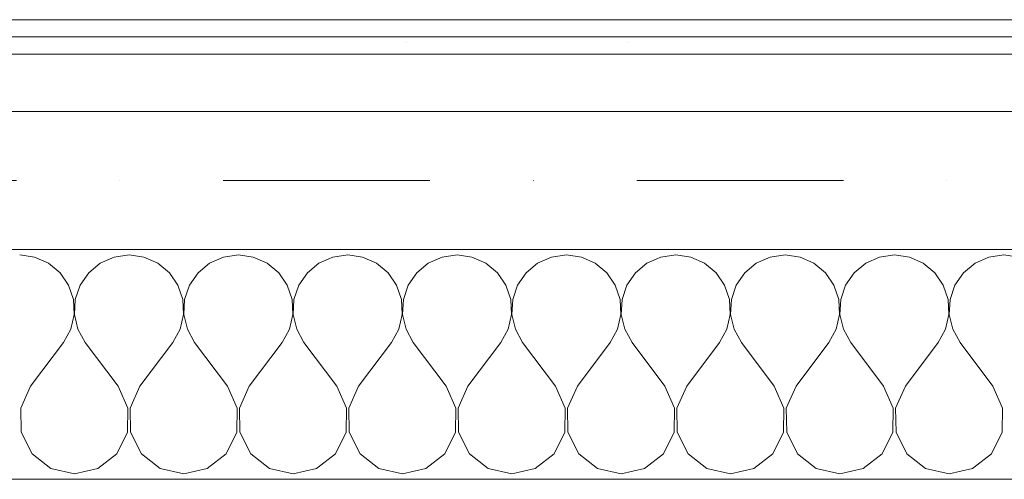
# Model space of a CAD drawing. Header units: centimetres. Extents: x -9388 to 91680, y -1419244 to 50347.
# Tile 96 of 183: x 44010 to 44868, y -710800 to -710400. Entities that reach past the tile are written whole.
import ezdxf
from ezdxf.enums import TextEntityAlignment as Align

# ---------------------------------------------------------------- set-up
doc = ezdxf.new("R2010")
doc.units = ezdxf.units.CM
doc.linetypes.add('Kropki i Kreski', pattern=[360, 180, -90, 0, -90])
doc.layers.add('! słupy stalowe_Nr_pióra__232', color=7, linetype='Continuous', lineweight=13, true_color=0x24a2ff)
doc.layers.add('Osie', color=7, linetype='Continuous')
for name, color, linetype, lineweight in [('Osie_Nr_pióra__1', 7, 'Continuous', 13), ('Osie_Nr_pióra__4', 7, 'Continuous', 13), ('Q_podkład', 8, 'Continuous', 9), ('Ściany zewnętrzne_Nr_pióra__1', 7, 'Continuous', 13), ('Ściany zewnętrzne_Nr_pióra__174', 7, 'Continuous', 5), ('Ściany zewnętrzne_Nr_pióra__41', 7, 'Continuous', 15)]:
    doc.layers.add(name, color=color, linetype=linetype, lineweight=lineweight)
doc.styles.add('GENERATED_STYLE_3', font='calibri.ttf')

# ---------------------------------------------------------------- blocks, each defined once
blk = doc.blocks.new('Standardowy znacznik siatki')
at = {"layer": 'Osie_Nr_pióra__4', "linetype": 'Kropki i Kreski'}
blk.add_line((1000, 0), (17990.82, 0), dxfattribs=at)
at = {"layer": 'Osie_Nr_pióra__1', "style": 'GENERATED_STYLE_3'}
for tag, p in [('AC_MarkerText_1_0', (-125, 4.86)), ('AC_MarkerText_1_1', (19115.82, 4.86))]:
    blk.add_attdef(tag, text='', height=100, rotation=360, dxfattribs=at).set_placement(p, align=Align.MIDDLE_CENTER)
blk = doc.blocks.new('PAB.01_RZUT PRZYZIEMIA')
at = {"layer": '! słupy stalowe_Nr_pióra__232', "color": 8, "linetype": 'Continuous'}
for p, q in [((44347.19, -710420.28), (44347.24, -710420.28)), ((44539.52, -710420.28), (44539.57, -710420.28))]:
    blk.add_line(p, q, dxfattribs=at)
at = {"layer": 'Ściany zewnętrzne_Nr_pióra__1', "color": 8, "linetype": 'Continuous', "flags": 128}
blk.add_lwpolyline([(46014, -710400.28), (43279, -710400.28)], dxfattribs=at)
at = {"layer": 'Ściany zewnętrzne_Nr_pióra__174', "color": 8, "linetype": 'Continuous'}
for p, q in [((44023.49, -710606.85), (44010.47, -710605.04)), ((44035.51, -710612.15), (44023.49, -710606.85)), ((44092.7, -710606.85), (44080.68, -710612.15)), ((44105.71, -710605.04), (44092.7, -710606.85)), ((44118.72, -710606.85), (44105.71, -710605.04)), ((44130.75, -710612.15), (44118.72, -710606.85)), ((44187.94, -710606.85), (44175.91, -710612.15)), ((44200.95, -710605.04), (44187.94, -710606.85)), ((44213.96, -710606.85), (44200.95, -710605.04)), ((44225.98, -710612.15), (44213.96, -710606.85)), ((44283.17, -710606.85), (44271.15, -710612.15)), ((44296.19, -710605.04), (44283.17, -710606.85)), ((44309.2, -710606.85), (44296.19, -710605.04)), ((44321.22, -710612.15), (44309.2, -710606.85)), ((44378.41, -710606.85), (44366.39, -710612.15)), ((44391.43, -710605.04), (44378.41, -710606.85)), ((44404.44, -710606.85), (44391.43, -710605.04)), ((44416.46, -710612.15), (44404.44, -710606.85)), ((44473.65, -710606.85), (44461.63, -710612.15)), ((44486.66, -710605.04), (44473.65, -710606.85)), ((44499.68, -710606.85), (44486.66, -710605.04)), ((44511.7, -710612.15), (44499.68, -710606.85)), ((44568.89, -710606.85), (44556.87, -710612.15)), ((44581.9, -710605.04), (44568.89, -710606.85)), ((44594.91, -710606.85), (44581.9, -710605.04)), ((44606.94, -710612.15), (44594.91, -710606.85)), ((44664.13, -710606.85), (44652.1, -710612.15)), ((44677.14, -710605.04), (44664.13, -710606.85)), ((44690.15, -710606.85), (44677.14, -710605.04)), ((44702.17, -710612.15), (44690.15, -710606.85)), ((44759.37, -710606.85), (44747.34, -710612.15)), ((44772.38, -710605.04), (44759.37, -710606.85)), ((44785.39, -710606.85), (44772.38, -710605.04)), ((44797.41, -710612.15), (44785.39, -710606.85)), ((44854.6, -710606.85), (44842.58, -710612.15)), ((44867.62, -710605.04), (44854.6, -710606.85)), ((44880.63, -710606.85), (44867.62, -710605.04)), ((44045.62, -710620.53), (44035.51, -710612.15)), ((44080.68, -710612.15), (44070.56, -710620.53)), ((44140.86, -710620.53), (44130.75, -710612.15)), ((44175.91, -710612.15), (44165.8, -710620.53)), ((44236.1, -710620.53), (44225.98, -710612.15)), ((44271.15, -710612.15), (44261.04, -710620.53)), ((44331.34, -710620.53), (44321.22, -710612.15)), ((44366.39, -710612.15), (44356.27, -710620.53)), ((44426.58, -710620.53), (44416.46, -710612.15)), ((44461.63, -710612.15), (44451.51, -710620.53)), ((44521.81, -710620.53), (44511.7, -710612.15)), ((44556.87, -710612.15), (44546.75, -710620.53)), ((44617.05, -710620.53), (44606.94, -710612.15)), ((44652.1, -710612.15), (44641.99, -710620.53)), ((44712.29, -710620.53), (44702.17, -710612.15)), ((44747.34, -710612.15), (44737.23, -710620.53)), ((44807.53, -710620.53), (44797.41, -710612.15)), ((44842.58, -710612.15), (44832.46, -710620.53)), ((44053.06, -710631.36), (44045.62, -710620.53)), ((44070.56, -710620.53), (44063.12, -710631.36)), ((44148.3, -710631.36), (44140.86, -710620.53)), ((44165.8, -710620.53), (44158.36, -710631.36)), ((44243.54, -710631.36), (44236.1, -710620.53)), ((44261.04, -710620.53), (44253.6, -710631.36)), ((44338.78, -710631.36), (44331.34, -710620.53)), ((44356.27, -710620.53), (44348.83, -710631.36)), ((44434.02, -710631.36), (44426.58, -710620.53)), ((44451.51, -710620.53), (44444.07, -710631.36)), ((44529.26, -710631.36), (44521.81, -710620.53)), ((44546.75, -710620.53), (44539.31, -710631.36)), ((44624.49, -710631.36), (44617.05, -710620.53)), ((44641.99, -710620.53), (44634.55, -710631.36)), ((44719.73, -710631.36), (44712.29, -710620.53)), ((44737.23, -710620.53), (44729.79, -710631.36)), ((44814.97, -710631.36), (44807.53, -710620.53)), ((44832.46, -710620.53), (44825.02, -710631.36)), ((44057.26, -710643.81), (44053.06, -710631.36)), ((44063.12, -710631.36), (44058.92, -710643.81)), ((44152.5, -710643.81), (44148.3, -710631.36)), ((44158.36, -710631.36), (44154.16, -710643.81)), ((44247.74, -710643.81), (44243.54, -710631.36)), ((44253.6, -710631.36), (44249.4, -710643.81)), ((44342.98, -710643.81), (44338.78, -710631.36)), ((44348.83, -710631.36), (44344.64, -710643.81)), ((44438.22, -710643.81), (44434.02, -710631.36)), ((44444.07, -710631.36), (44439.87, -710643.81)), ((44533.45, -710643.81), (44529.26, -710631.36)), ((44539.31, -710631.36), (44535.11, -710643.81)), ((44628.69, -710643.81), (44624.49, -710631.36)), ((44634.55, -710631.36), (44630.35, -710643.81)), ((44723.93, -710643.81), (44719.73, -710631.36)), ((44729.79, -710631.36), (44725.59, -710643.81)), ((44819.17, -710643.81), (44814.97, -710631.36)), ((44825.02, -710631.36), (44820.83, -710643.81)), ((44057.9, -710656.93), (44057.26, -710643.81)), ((44058.92, -710643.81), (44058.28, -710656.93)), ((44153.14, -710656.93), (44152.5, -710643.81)), ((44154.16, -710643.81), (44153.52, -710656.93)), ((44248.38, -710656.93), (44247.74, -710643.81)), ((44249.4, -710643.81), (44248.76, -710656.93)), ((44343.61, -710656.93), (44342.98, -710643.81)), ((44344.64, -710643.81), (44344, -710656.93)), ((44438.85, -710656.93), (44438.22, -710643.81)), ((44439.87, -710643.81), (44439.24, -710656.93)), ((44534.09, -710656.93), (44533.45, -710643.81)), ((44535.11, -710643.81), (44534.47, -710656.93)), ((44629.33, -710656.93), (44628.69, -710643.81)), ((44630.35, -710643.81), (44629.71, -710656.93)), ((44724.57, -710656.93), (44723.93, -710643.81)), ((44725.59, -710643.81), (44724.95, -710656.93)), ((44819.8, -710656.93), (44819.17, -710643.81)), ((44820.83, -710643.81), (44820.19, -710656.93)), ((44054.93, -710669.73), (44057.9, -710656.93)), ((44058.28, -710656.93), (44061.26, -710669.73)), ((44150.16, -710669.73), (44153.14, -710656.93)), ((44153.52, -710656.93), (44156.5, -710669.73)), ((44245.4, -710669.73), (44248.38, -710656.93)), ((44248.76, -710656.93), (44251.73, -710669.73)), ((44340.64, -710669.73), (44343.61, -710656.93)), ((44344, -710656.93), (44346.97, -710669.73)), ((44435.88, -710669.73), (44438.85, -710656.93)), ((44439.24, -710656.93), (44442.21, -710669.73)), ((44531.12, -710669.73), (44534.09, -710656.93)), ((44534.47, -710656.93), (44537.45, -710669.73)), ((44626.35, -710669.73), (44629.33, -710656.93)), ((44629.71, -710656.93), (44632.69, -710669.73)), ((44721.59, -710669.73), (44724.57, -710656.93)), ((44724.95, -710656.93), (44727.92, -710669.73)), ((44816.83, -710669.73), (44819.8, -710656.93)), ((44820.19, -710656.93), (44823.16, -710669.73)), ((44048.57, -710681.23), (44054.93, -710669.73)), ((44061.26, -710669.73), (44067.62, -710681.23)), ((44143.81, -710681.23), (44150.16, -710669.73)), ((44156.5, -710669.73), (44162.85, -710681.23)), ((44239.04, -710681.23), (44245.4, -710669.73)), ((44251.73, -710669.73), (44258.09, -710681.23)), ((44334.28, -710681.23), (44340.64, -710669.73)), ((44346.97, -710669.73), (44353.33, -710681.23)), ((44429.52, -710681.23), (44435.88, -710669.73)), ((44442.21, -710669.73), (44448.57, -710681.23)), ((44524.76, -710681.23), (44531.12, -710669.73)), ((44537.45, -710669.73), (44543.81, -710681.23)), ((44620, -710681.23), (44626.35, -710669.73)), ((44632.69, -710669.73), (44639.04, -710681.23)), ((44715.23, -710681.23), (44721.59, -710669.73)), ((44727.92, -710669.73), (44734.28, -710681.23)), ((44810.47, -710681.23), (44816.83, -710669.73)), ((44823.16, -710669.73), (44829.52, -710681.23)), ((44020, -710719.32), (44048.57, -710681.23)), ((44096.19, -710719.32), (44067.62, -710681.23)), ((44115.23, -710719.32), (44143.81, -710681.23)), ((44191.43, -710719.32), (44162.85, -710681.23)), ((44210.47, -710719.32), (44239.04, -710681.23)), ((44286.66, -710719.32), (44258.09, -710681.23)), ((44305.71, -710719.32), (44334.28, -710681.23)), ((44381.9, -710719.32), (44353.33, -710681.23)), ((44400.95, -710719.32), (44429.52, -710681.23)), ((44477.14, -710719.32), (44448.57, -710681.23)), ((44496.19, -710719.32), (44524.76, -710681.23)), ((44572.38, -710719.32), (44543.81, -710681.23)), ((44591.43, -710719.32), (44620, -710681.23)), ((44667.62, -710719.32), (44639.04, -710681.23)), ((44686.66, -710719.32), (44715.23, -710681.23)), ((44762.85, -710719.32), (44734.28, -710681.23)), ((44781.9, -710719.32), (44810.47, -710681.23)), ((44858.09, -710719.32), (44829.52, -710681.23)), ((44020, -710719.32), (44011.43, -710738.41)), ((44104.76, -710738.41), (44096.19, -710719.32)), ((44115.23, -710719.32), (44106.67, -710738.41)), ((44199.99, -710738.41), (44191.43, -710719.32)), ((44210.47, -710719.32), (44201.9, -710738.41)), ((44295.23, -710738.41), (44286.66, -710719.32)), ((44305.71, -710719.32), (44297.14, -710738.41)), ((44390.47, -710738.41), (44381.9, -710719.32)), ((44400.95, -710719.32), (44392.38, -710738.41)), ((44485.71, -710738.41), (44477.14, -710719.32)), ((44496.19, -710719.32), (44487.62, -710738.41)), ((44580.95, -710738.41), (44572.38, -710719.32)), ((44591.43, -710719.32), (44582.86, -710738.41)), ((44676.18, -710738.41), (44667.62, -710719.32)), ((44686.66, -710719.32), (44678.09, -710738.41)), ((44771.42, -710738.41), (44762.85, -710719.32)), ((44781.9, -710719.32), (44773.33, -710738.41)), ((44866.66, -710738.41), (44858.09, -710719.32)), ((44011.43, -710738.41), (44011.86, -710759.32)), ((44104.32, -710759.32), (44104.76, -710738.41)), ((44106.67, -710738.41), (44107.1, -710759.32)), ((44199.56, -710759.32), (44199.99, -710738.41)), ((44201.9, -710738.41), (44202.34, -710759.32)), ((44294.8, -710759.32), (44295.23, -710738.41)), ((44297.14, -710738.41), (44297.58, -710759.32)), ((44390.04, -710759.32), (44390.47, -710738.41)), ((44392.38, -710738.41), (44392.82, -710759.32)), ((44485.27, -710759.32), (44485.71, -710738.41)), ((44487.62, -710738.41), (44488.05, -710759.32)), ((44580.51, -710759.32), (44580.95, -710738.41)), ((44582.86, -710738.41), (44583.29, -710759.32)), ((44675.75, -710759.32), (44676.18, -710738.41)), ((44678.09, -710738.41), (44678.53, -710759.32)), ((44770.99, -710759.32), (44771.42, -710738.41)), ((44773.33, -710738.41), (44773.77, -710759.32)), ((44866.23, -710759.32), (44866.66, -710738.41)), ((44011.86, -710759.32), (44021.22, -710778.03)), ((44094.97, -710778.03), (44104.32, -710759.32)), ((44107.1, -710759.32), (44116.46, -710778.03)), ((44190.2, -710778.03), (44199.56, -710759.32)), ((44202.34, -710759.32), (44211.69, -710778.03)), ((44285.44, -710778.03), (44294.8, -710759.32)), ((44297.58, -710759.32), (44306.93, -710778.03)), ((44380.68, -710778.03), (44390.04, -710759.32)), ((44392.82, -710759.32), (44402.17, -710778.03)), ((44475.92, -710778.03), (44485.27, -710759.32)), ((44488.05, -710759.32), (44497.41, -710778.03)), ((44571.16, -710778.03), (44580.51, -710759.32)), ((44583.29, -710759.32), (44592.65, -710778.03)), ((44666.4, -710778.03), (44675.75, -710759.32)), ((44678.53, -710759.32), (44687.88, -710778.03)), ((44761.63, -710778.03), (44770.99, -710759.32)), ((44773.77, -710759.32), (44783.12, -710778.03)), ((44856.87, -710778.03), (44866.23, -710759.32)), ((44021.22, -710778.03), (44037.69, -710790.92)), ((44078.5, -710790.92), (44094.97, -710778.03)), ((44116.46, -710778.03), (44132.92, -710790.92)), ((44173.74, -710790.92), (44190.2, -710778.03)), ((44211.69, -710778.03), (44228.16, -710790.92)), ((44268.97, -710790.92), (44285.44, -710778.03)), ((44306.93, -710778.03), (44323.4, -710790.92)), ((44364.21, -710790.92), (44380.68, -710778.03)), ((44402.17, -710778.03), (44418.64, -710790.92)), ((44459.45, -710790.92), (44475.92, -710778.03)), ((44497.41, -710778.03), (44513.88, -710790.92)), ((44554.69, -710790.92), (44571.16, -710778.03)), ((44592.65, -710778.03), (44609.11, -710790.92)), ((44649.93, -710790.92), (44666.4, -710778.03)), ((44687.88, -710778.03), (44704.35, -710790.92)), ((44745.16, -710790.92), (44761.63, -710778.03)), ((44783.12, -710778.03), (44799.59, -710790.92)), ((44840.4, -710790.92), (44856.87, -710778.03)), ((44037.69, -710790.92), (44058.09, -710795.52)), ((44058.09, -710795.52), (44078.5, -710790.92)), ((44132.92, -710790.92), (44153.33, -710795.52)), ((44153.33, -710795.52), (44173.74, -710790.92)), ((44228.16, -710790.92), (44248.57, -710795.52)), ((44248.57, -710795.52), (44268.97, -710790.92)), ((44323.4, -710790.92), (44343.81, -710795.52)), ((44343.81, -710795.52), (44364.21, -710790.92)), ((44418.64, -710790.92), (44439.04, -710795.52)), ((44439.04, -710795.52), (44459.45, -710790.92)), ((44513.88, -710790.92), (44534.28, -710795.52)), ((44534.28, -710795.52), (44554.69, -710790.92)), ((44609.11, -710790.92), (44629.52, -710795.52)), ((44629.52, -710795.52), (44649.93, -710790.92)), ((44704.35, -710790.92), (44724.76, -710795.52)), ((44724.76, -710795.52), (44745.16, -710790.92)), ((44799.59, -710790.92), (44820, -710795.52)), ((44820, -710795.52), (44840.4, -710790.92))]:
    blk.add_line(p, q, dxfattribs=at)
at = {"layer": 'Ściany zewnętrzne_Nr_pióra__41', "color": 8, "linetype": 'Continuous'}
for p, q in [((46024, -710415.28), (43279, -710415.28)), ((46034, -710430.28), (43279, -710430.28)), ((46034, -710480.28), (43279, -710480.28)), ((43279, -710600.28), (45004.09, -710600.28))]:
    blk.add_line(p, q, dxfattribs=at)
at = {"layer": 'Ściany zewnętrzne_Nr_pióra__41', "color": 8, "linetype": 'Continuous', "flags": 128}
blk.add_lwpolyline([(43279, -710800.28), (46416, -710800.28)], dxfattribs=at)
at = {"layer": 'Osie', "color": 8, "linetype": 'Continuous', "zscale": 1000, "rotation": 359.999997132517}
blk.add_blockref('Standardowy znacznik siatki', (30584.3, -710540.28), dxfattribs=at)

msp = doc.modelspace()

# ---------------------------------------------------------------- block references
at = {"layer": 'Q_podkład'}
msp.add_blockref('PAB.01_RZUT PRZYZIEMIA', (0, 0), dxfattribs=at)

doc.saveas('drawing.dxf')
